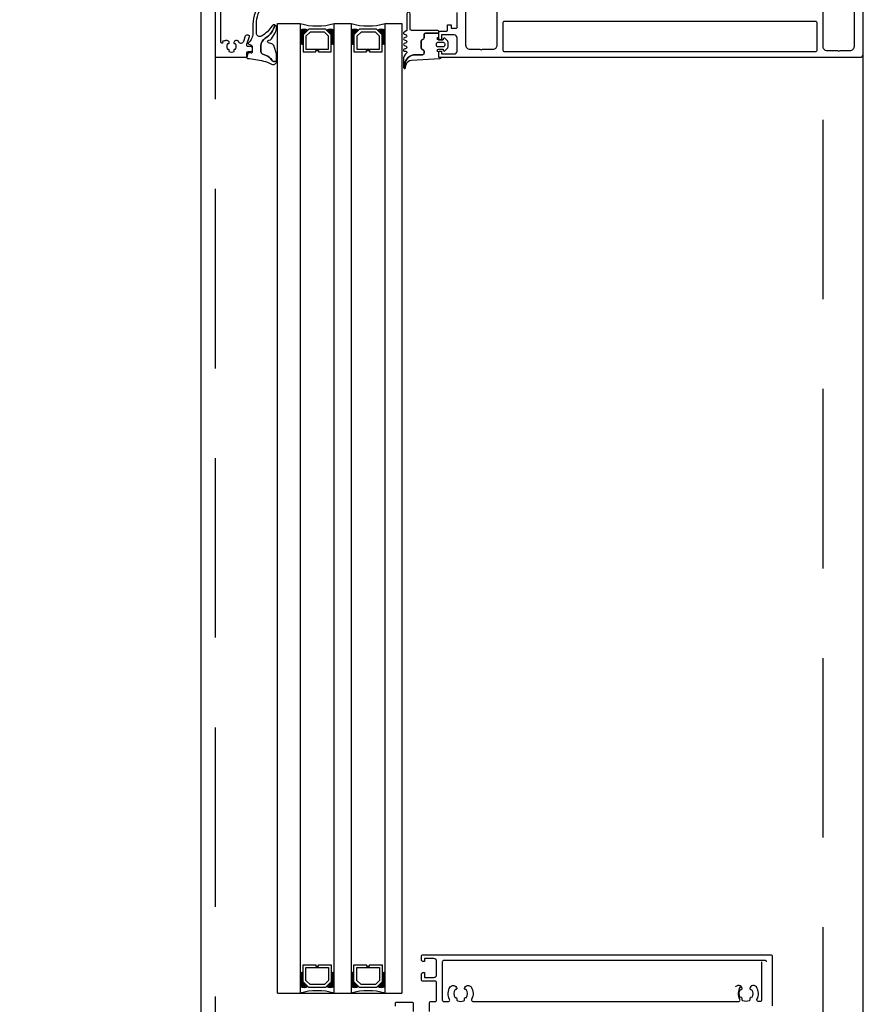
# Model space of a CAD drawing. Header units: millimetres. Extents: x 247761 to 294611, y 172579 to 236863.
# Tile 66 of 256: x 249656 to 249958, y 181063 to 181411. Entities that reach past the tile are written whole.
import ezdxf

# ---------------------------------------------------------------- set-up
doc = ezdxf.new("R2010")
doc.units = ezdxf.units.MM
doc.linetypes.add('ČÁRKOVANÁ', pattern=[19.05, 12.7, -6.35])
for name, color, linetype in [('FASÁDA DETAILNÍ', 4, 'Continuous'), ('KOTY 50', 7, 'Continuous'), ('NOVA', 240, 'Continuous')]:
    doc.layers.add(name, color=color, linetype=linetype)
doc.styles.add('CS-ROMANS', font='romans.shx', dxfattribs={"width": 0.75, "oblique": 5})
doc.dimstyles.new('A_KÓTA_50', dxfattribs={"dimtxt": 110, "dimasz": 2, "dimexe": 100, "dimexo": 1500, "dimgap": 40, "dimtad": 1, "dimrnd": 1, "dimdsep": 46, "dimtxsty": 'CS-ROMANS', "dimblk": 'KOT_CARA20', "dimcen": 45, "dimse1": 1, "dimse2": 1, "dimclrd": 256, "dimclre": 256, "dimclrt": 256, "dimadec": 0, "dimazin": 0, "dimtfac": 1, "dimtix": 1, "dimtmove": 2, "dimatfit": 3, "dimldrblk": 'OBLIQUE', "dimfxl": 0, "dimtolj": 1, "dimarcsym": 0})

# ---------------------------------------------------------------- blocks, each defined once
blk = doc.blocks.new('284336')
for points in [[(-0.7, -9.6), (-10, -9.6, 0.414511), (-10.51, -10.11), (-10.51, -15.51, -1), (-11.69, -15.51), (-11.69, -9.6), (-12.69, -8.95, -0.668884), (-12.6, -8.23), (-11.99, -8.01, 0.766384), (-11.99, -7.21), (-12.6, -6.99, -0.76831), (-12.6, -6.23), (-11.99, -6.01, 0.766384), (-11.99, -5.21), (-12.6, -4.99, -0.76831), (-12.6, -4.23), (-11.99, -4.01, 0.766384), (-11.99, -3.21), (-12.6, -2.99, -0.877523), (-12.5, -2.22), (-12.1, -2.22, 0.698129), (-11.83, -1.5, -0.220231), (-12.89, 0.78), (-12.89, 3.45, -0.157143), (-12.82, 3.68), (-12.69, 3.42, -0.067482), (-12.48, 2.53, 0.393136), (-8.66, -1.02), (-6.1, -1.02, -0.414214), (-5.61, -1.51), (-5.61, -2.22, -0.267949), (-5.85, -2.65), (-6.35, -2.93, 0.267949), (-6.61, -3.38), (-6.61, -5.84, 0.267949), (-6.35, -6.29), (-5.85, -6.57, -0.267949), (-5.61, -7), (-5.61, -8.11, 0.414215), (-5.1, -8.62), (-0.41, -8.62), (-0.41, -9.31, -0.414212), (-0.7, -9.6)], [(-0.41, 0), (-0.41, -2, 0.990243), (-0.4, -3.02), (0.9, -3.02, 0.414214), (1.21, -2.71), (1.21, -2.61, -0.668123), (1.71, -2.4), (2.75, -3.45, -0.199004), (2.89, -3.79), (2.89, -5.43, -0.199038), (2.75, -5.77), (1.71, -6.82, -0.668191), (1.21, -6.61), (1.21, -6.51, 0.414214), (0.9, -6.2), (-0.4, -6.2, 0.990269), (-0.41, -7.22), (-0.41, -8.6), (-5.1, -8.6, -0.414215), (-5.59, -8.11), (-5.59, -7, 0.267949), (-5.84, -6.56), (-6.34, -6.27, -0.267949), (-6.59, -5.84), (-6.59, -3.38, -0.267949), (-6.34, -2.95), (-5.84, -2.66, 0.267949), (-5.59, -2.22), (-5.59, -1.51, 0.414214), (-6.1, -1), (-8.66, -1, -0.393156), (-12.46, 2.53, 0.067572), (-12.67, 3.43), (-12.8, 3.7, -0.637545), (-12.12, 3.53), (-11.92, 2.53, 0.344315), (-10.06, 0.91), (0, 0.38, -0.406913), (0.39, 0), (-0.41, 0)], [(1.7, -4.31, 0.414235), (1.2, -3.81), (-0.7, -3.81, 0.414214), (-1.2, -4.31), (-1.2, -4.91, 0.414214), (-0.7, -5.41), (1.2, -5.41, 0.414235), (1.7, -4.91), (1.7, -4.31)]]:
    blk.add_lwpolyline(points, format="xyb", close=True)
blk = doc.blocks.new('433270')
blk.add_lwpolyline([(1, 0, 0.414364), (0, -1), (0, -1.4, 0.255924), (0.23, -1.83, -0.547723), (0.23, -3.17, 0.255924), (0, -3.6), (0, -14.6, 0.414214), (0.3, -14.9), (1.2, -14.9, 0.414214), (1.7, -14.4), (1.7, -10.3, -0.414214), (2, -10), (6, -10, 0.414248), (7, -9), (7, -7.7, 0.414179), (6.5, -7.2), (5.7, -7.2, 0.414232), (5.4, -7.5), (5.4, -8.2, -0.414198), (5.1, -8.5), (2.8, -8.5, -0.414204), (1.8, -7.5), (1.8, -4.49, -0.147432), (1.97, -3.94, 0.147461), (2.4, -2.5), (2.4, -2.3, -0.414214), (2.9, -1.8), (21.87, -1.8, -0.668178), (22.22, -2.65), (22.16, -2.72, 1), (21.59, -3.29), (21.52, -3.35, 0.198912), (21.38, -3.71), (21.38, -4.05, 0.414214), (22.08, -4.75), (22.38, -4.75, 0.576988), (22.64, -4.3, -0.311246), (24.56, -4.3, 0.576988), (24.82, -4.75), (25.3, -4.75, -0.260065), (25.3, -6.65), (24.82, -6.65, 0.576988), (24.56, -7.1, -0.311246), (22.64, -7.1, 0.576988), (22.38, -6.65), (22.08, -6.65, 0.414214), (21.38, -7.35), (21.38, -7.61, 0.267949), (21.63, -8.04), (21.89, -8.2, -0.637047), (21.73, -10), (19.83, -10.7, 0.315299), (19.5, -11.17), (19.5, -11.49, 0.520567), (20.17, -11.96), (22.83, -10.99, -0.520567), (23.5, -11.46), (23.5, -12.5, 0.414062), (24, -13), (25, -13, 0.414186), (25.5, -12.5), (25.5, -11.5, -0.414182), (26, -11), (27, -11, 0.414214), (27.5, -10.5), (27.5, -0.5, 0.414214), (27, 0), (1, 0)], format="xyb", close=True)
blk = doc.blocks.new('284325')
for points in [[(0.84, -5.23, -0.560316), (0.94, -4.73), (1.94, -4.36, 0.3153), (2.14, -4.08), (2.14, -1.89, 0.451558), (1.8, -1.59), (0.9, -1.7, -0.399586), (0.57, -1.46), (0.3, -0.07, -0.415977), (0.53, 0.29, 0.024107), (6.15, 1.24, 0.076636), (8.99, 2.34, -0.577615), (10.79, 1.3), (10.02, 1.37, 0.283171), (9.08, 0.9, -0.168429), (7.07, -0.74), (5.9, -1.16, 0.315302), (5.24, -2.1), (5.24, -4.21, 0.269719), (6.76, -6.82, -0.194797), (10.18, -11.53, -0.342663), (9.17, -11.17, 0.119207), (5.43, -7.59, 0.578571), (3.63, -8.62), (3.63, -11.77, 0.176415), (6.16, -18.72, -1), (5.24, -19.49, -0.176415), (2.43, -11.77), (2.43, -8.89, 0.208286), (0.84, -5.23)], [(8.95, -6.65), (10.32, -8.78, -0.134555), (10.79, -10.63, -0.339795), (10.19, -11.53, 0.194788), (6.76, -6.81, -0.269736), (5.25, -4.21), (5.25, -2.1, -0.315302), (5.9, -1.17), (7.07, -0.74, 0.168429), (9.09, 0.89, -0.283167), (10.01, 1.36), (10.79, 1.29), (10.79, -0.74, -0.070852), (10.71, -1.3), (9.95, -3.93, -0.241839), (9.08, -4.83), (7.93, -5.22, 0.836024), (8.08, -6.19), (8.11, -6.19, -0.255349), (8.95, -6.65)]]:
    blk.add_lwpolyline(points, format="xyb", close=True)
blk = doc.blocks.new('A$C69D17D4D')
at = {"layer": 'FASÁDA DETAILNÍ'}
for p, q in [((-24897, 8038.5), (-24889, 8038.5)), ((-24897, 7695.51), (-24897, 8038.5)), ((-24889, 8038.5), (-24889, 7695.51)), ((-24877, 8038.5), (-24871, 8038.5)), ((-24877, 7695.51), (-24877, 8038.5)), ((-24871, 8038.5), (-24871, 7695.51)), ((-24859, 8038.5), (-24853, 8038.5)), ((-24859, 7695.51), (-24859, 8038.5)), ((-24853, 8038.5), (-24853, 7695.51)), ((-24690, 8027.5), (-24690, 5915.5)), ((-24897, 7695.51), (-24853, 7695.51))]:
    blk.add_line(p, q, dxfattribs=at)
for points in [[(1656, 1244), (-24924, 1244), (-24924, 24924), (1656, 24924)], [(-24878, 8028.5), (-24878, 8034.5), (-24880, 8036.5), (-24886, 8036.5), (-24888, 8034.5), (-24888, 8028.5), (-24883.5, 8028.5), (-24883.5, 8029), (-24882.5, 8029), (-24882.5, 8028.5)], [(-24887, 8029.5), (-24879, 8029.5), (-24879, 8034.09), (-24880.41, 8035.5), (-24885.45, 8035.5), (-24887, 8034.09)], [(-24860, 8028.5), (-24860, 8034.5), (-24862, 8036.5), (-24868, 8036.5), (-24870, 8034.5), (-24870, 8028.5), (-24865.5, 8028.5), (-24865.5, 8029), (-24864.5, 8029), (-24864.5, 8028.5)], [(-24869, 8029.5), (-24861, 8029.5), (-24861, 8034.09), (-24862.41, 8035.5), (-24867.45, 8035.5), (-24869, 8034.09)], [(-24878, 7705.51), (-24878, 7699.51), (-24880, 7697.51), (-24886, 7697.51), (-24888, 7699.51), (-24888, 7705.51), (-24883.5, 7705.51), (-24883.5, 7705.01), (-24882.5, 7705.01), (-24882.5, 7705.51)], [(-24887, 7704.51), (-24879, 7704.51), (-24879, 7699.92), (-24880.41, 7698.51), (-24885.45, 7698.51), (-24887, 7699.92)], [(-24860, 7705.51), (-24860, 7699.51), (-24862, 7697.51), (-24868, 7697.51), (-24870, 7699.51), (-24870, 7705.51), (-24865.5, 7705.51), (-24865.5, 7705.01), (-24864.5, 7705.01), (-24864.5, 7705.51)], [(-24869, 7704.51), (-24861, 7704.51), (-24861, 7699.92), (-24862.41, 7698.51), (-24867.45, 7698.51), (-24869, 7699.92)]]:
    blk.add_lwpolyline(points, close=True, dxfattribs=at)
at = {"layer": 'FASÁDA DETAILNÍ', "linetype": 'ČÁRKOVANÁ', "ltscale": 5}
blk.add_lwpolyline([(1651, 1249), (-24919, 1249), (-24919, 24919), (1651, 24919)], close=True, dxfattribs=at)
at = {"layer": 'FASÁDA DETAILNÍ', "color": 7, "linetype": 'ČÁRKOVANÁ', "ltscale": 5}
blk.add_lwpolyline([(1436, 1464), (-24704, 1464), (-24704, 24704), (1436, 24704)], close=True, dxfattribs=at)
at = {"layer": 'FASÁDA DETAILNÍ'}
for points in [[(-24830.5, 8049.36), (-24830.5, 8030.99, 0.414214), (-24829, 8029.49), (-24825.5, 8029.49, 0.399985), (-24824.5, 8029.49), (-24820.8, 8029.49, 0.414214), (-24819.3, 8030.99), (-24819.3, 8049.36, -0.13165)], [(-24704.2, 8049.35), (-24704.2, 8030.49, 0.414232), (-24702.7, 8028.99), (-24698.99, 8028.99, 0.399985), (-24697.99, 8028.99), (-24694.5, 8028.99, 0.414232), (-24693, 8030.49), (-24693, 8049.35, -0.116937)], [(-24690, 8053), (-24690, 8027.5, -0.414214), (-24691, 8026.5), (-24691, 8026.5), (-24839.5, 8026.5, -0.414214), (-24840, 8027), (-24840, 8028.3, -0.41422), (-24839.5, 8028.8), (-24839, 8028.8), (-24839, 8027.8), (-24834.5, 8027.8, 0.414214), (-24833.5, 8028.8), (-24833.5, 8033.5, 0.414214), (-24834.5, 8034.5), (-24839, 8034.5), (-24839, 8032.8), (-24839.5, 8032.8, -0.414201), (-24840, 8033.3), (-24840, 8035.3, -0.414214), (-24839.5, 8035.8), (-24837.36, 8035.8, 0.414214), (-24836.86, 8036.3), (-24836.86, 8038.1), (-24835.61, 8038.1), (-24835.61, 8036.9), (-24833.8, 8036.9, 0.414214), (-24833.5, 8037.2), (-24833.5, 8042.5, 0.414167)], [(-24855.32, 7690.81), (-24855.32, 7691.81, -0.414214), (-24854.82, 7692.31), (-24849.52, 7692.31, -0.414214), (-24849.02, 7691.81), (-24849.02, 7689.01, 0.414214)], [(-24843.25, 7689.01), (-24843.25, 7692.01, -0.414214), (-24842.75, 7692.51), (-24841.25, 7692.51, 0.414214), (-24840.75, 7693.01), (-24840.75, 7699.21, 0.414214), (-24841.25, 7699.71), (-24845.59, 7699.71, -0.414214), (-24846.09, 7700.21), (-24846.09, 7702.21, -0.414201), (-24845.59, 7702.71), (-24845.09, 7702.71), (-24845.09, 7701.01), (-24841.75, 7701.01, 0.414214), (-24840.75, 7702.01), (-24840.75, 7706.71, 0.414214), (-24841.75, 7707.71), (-24845.09, 7707.71), (-24845.09, 7706.71), (-24845.59, 7706.71, -0.41422), (-24846.09, 7707.21), (-24846.09, 7708.51, -0.414214), (-24845.59, 7709.01), (-24722.58, 7709.01, -0.414214), (-24722.08, 7708.51), (-24722.08, 7691.01, -0.414214)], [(-24724.08, 7706.51, 0.414214), (-24724.58, 7707.01), (-24838.25, 7707.01, 0.414214), (-24838.75, 7706.51), (-24838.75, 7693.01, 0.414214), (-24838.25, 7692.51), (-24836.58, 7692.51, 0.565741), (-24836.14, 7693.25, -0.267763), (-24835.98, 7697.64, -0.258777), (-24835.14, 7698.11), (-24834.65, 7698.11, -0.414214), (-24833.65, 7697.11), (-24833.65, 7697, -0.64518), (-24834.15, 7696.78, 0.341732), (-24834.15, 7693.84, -0.64518), (-24833.65, 7693.62), (-24833.65, 7693.25, 0.298217), (-24833.35, 7692.79, 0.208712), (-24831.15, 7692.79, 0.298217), (-24830.85, 7693.25), (-24830.85, 7693.62, -0.64518), (-24830.35, 7693.84, 0.341732), (-24830.35, 7696.78, -0.64518), (-24830.85, 7697), (-24830.85, 7697.11, -0.414214), (-24829.85, 7698.11), (-24829.37, 7698.11, -0.258777), (-24828.52, 7697.64, -0.267763), (-24828.37, 7693.25, 0.565741), (-24827.92, 7692.51), (-24733.9, 7692.51, 0.565741), (-24733.46, 7693.25, -0.267763), (-24733.3, 7697.64)], [(-24725.83, 7706.51), (-24725.83, 7693.01, -0.414214), (-24726.33, 7692.51), (-24726.99, 7692.51, -0.565741), (-24727.43, 7693.25, 0.267763), (-24727.59, 7697.64, 0.258777), (-24728.43, 7698.11), (-24728.92, 7698.11, 0.414214), (-24729.92, 7697.11), (-24729.92, 7697, 0.64518), (-24729.42, 7696.78, -0.341732), (-24729.42, 7693.84, 0.64518), (-24729.92, 7693.62), (-24729.92, 7693.25, -0.298217), (-24730.22, 7692.79, -0.208712), (-24732.42, 7692.79, -0.298217), (-24732.72, 7693.25), (-24732.72, 7693.62, 0.64518), (-24733.22, 7693.84, -0.341732), (-24733.22, 7696.78, 0.64518), (-24732.72, 7697), (-24732.72, 7697.11, 0.414214), (-24733.72, 7698.11), (-24734.2, 7698.11, 0.258777), (-24735.05, 7697.64)]]:
    blk.add_lwpolyline(points, format="xyb", dxfattribs=at)
blk.add_lwpolyline([(-24816.8, 8028.6), (-24706.7, 8028.6, 0.414214), (-24706.2, 8029.1), (-24706.2, 8038.8, 0.414214), (-24706.7, 8039.3), (-24816.8, 8039.3, 0.414214), (-24817.3, 8038.8), (-24817.3, 8029.1, 0.414214), (-24816.8, 8028.6)], format="xyb", close=True, dxfattribs=at)
for centre, radius, start, end in [((-24883, 8060.39), 22.7, 254.6728, 285.3272), ((-24865, 8060.39), 22.7, 254.6728, 285.3272), ((-24887.65, 8032.95), 3.55, 67.2938, 112.409), ((-24887.76, 8033.32), 2.9, 65.3067, 115.2952), ((-24887.93, 8033.66), 2.25, 61.5273, 118.4028), ((-24888.08, 8033.91), 1.71, 57.2949, 122.6857), ((-24888.21, 8034.07), 1.26, 51.9656, 128.4996), ((-24888.36, 8034.16), 0.879, 43.9949, 136.4964), ((-24888.5, 8034.15), 0.596, 33.0366, 146.9634), ((-24888.5, 8033.85), 0.596, 33.0366, 146.9634), ((-24888.5, 8033.56), 0.596, 33.0366, 146.9634), ((-24878.35, 8032.95), 3.55, 67.591, 112.7062), ((-24878.24, 8033.32), 2.9, 64.7048, 114.6933), ((-24878.07, 8033.66), 2.25, 61.5972, 118.4727), ((-24877.92, 8033.91), 1.71, 57.3143, 122.7051), ((-24877.79, 8034.07), 1.26, 51.5004, 128.0344), ((-24877.64, 8034.16), 0.879, 43.5036, 136.0051), ((-24877.5, 8034.15), 0.596, 33.0366, 146.9634), ((-24877.5, 8033.85), 0.596, 33.0366, 146.9634), ((-24877.5, 8033.56), 0.596, 33.0366, 146.9634), ((-24869.65, 8032.95), 3.55, 67.2938, 112.409), ((-24869.76, 8033.32), 2.9, 65.3067, 115.2952), ((-24869.93, 8033.66), 2.25, 61.5273, 118.4028), ((-24870.08, 8033.91), 1.71, 57.2949, 122.6857), ((-24870.21, 8034.07), 1.26, 51.9656, 128.4996), ((-24870.36, 8034.16), 0.879, 43.9949, 136.4964), ((-24870.5, 8034.15), 0.596, 33.0366, 146.9634), ((-24870.5, 8033.85), 0.596, 33.0366, 146.9634), ((-24870.5, 8033.56), 0.596, 33.0366, 146.9634), ((-24860.35, 8032.95), 3.55, 67.591, 112.7062), ((-24860.24, 8033.32), 2.9, 64.7048, 114.6933), ((-24860.07, 8033.66), 2.25, 61.5972, 118.4727), ((-24859.92, 8033.91), 1.71, 57.3143, 122.7051), ((-24859.79, 8034.07), 1.26, 51.5004, 128.0344), ((-24859.64, 8034.16), 0.879, 43.5036, 136.0051), ((-24859.5, 8034.15), 0.596, 33.0366, 146.9634), ((-24859.5, 8033.85), 0.596, 33.0366, 146.9634), ((-24859.5, 8033.56), 0.596, 33.0366, 146.9634), ((-24888.5, 8033.27), 0.596, 33.0366, 146.9634), ((-24888.5, 8032.98), 0.596, 33.0366, 146.9634), ((-24888.5, 8032.68), 0.596, 33.0366, 146.9634), ((-24888.5, 8032.39), 0.596, 33.0366, 146.9634), ((-24888.5, 8032.1), 0.596, 33.0366, 146.9634), ((-24888.5, 8031.81), 0.596, 33.0366, 146.9634), ((-24888.5, 8031.51), 0.596, 33.0366, 146.9634), ((-24888.5, 8031.22), 0.596, 33.0366, 146.9634), ((-24888.5, 8030.93), 0.596, 33.0366, 146.9634), ((-24888.5, 8030.64), 0.596, 33.0366, 146.9634), ((-24877.5, 8033.27), 0.596, 33.0366, 146.9634), ((-24877.5, 8032.98), 0.596, 33.0366, 146.9634), ((-24877.5, 8032.68), 0.596, 33.0366, 146.9634), ((-24877.5, 8032.39), 0.596, 33.0366, 146.9634), ((-24877.5, 8032.1), 0.596, 33.0366, 146.9634), ((-24877.5, 8031.81), 0.596, 33.0366, 146.9634), ((-24877.5, 8031.51), 0.596, 33.0366, 146.9634), ((-24877.5, 8031.22), 0.596, 33.0366, 146.9634), ((-24877.5, 8030.93), 0.596, 33.0366, 146.9634), ((-24877.5, 8030.64), 0.596, 33.0366, 146.9634), ((-24870.5, 8033.27), 0.596, 33.0366, 146.9634), ((-24870.5, 8032.98), 0.596, 33.0366, 146.9634), ((-24870.5, 8032.68), 0.596, 33.0366, 146.9634), ((-24870.5, 8032.39), 0.596, 33.0366, 146.9634), ((-24870.5, 8032.1), 0.596, 33.0366, 146.9634), ((-24870.5, 8031.81), 0.596, 33.0366, 146.9634), ((-24870.5, 8031.51), 0.596, 33.0366, 146.9634), ((-24870.5, 8031.22), 0.596, 33.0366, 146.9634), ((-24870.5, 8030.93), 0.596, 33.0366, 146.9634), ((-24870.5, 8030.64), 0.596, 33.0366, 146.9634), ((-24859.5, 8033.27), 0.596, 33.0366, 146.9634), ((-24859.5, 8032.98), 0.596, 33.0366, 146.9634), ((-24859.5, 8032.68), 0.596, 33.0366, 146.9634), ((-24859.5, 8032.39), 0.596, 33.0366, 146.9634), ((-24859.5, 8032.1), 0.596, 33.0366, 146.9634), ((-24859.5, 8031.81), 0.596, 33.0366, 146.9634), ((-24859.5, 8031.51), 0.596, 33.0366, 146.9634), ((-24859.5, 8031.22), 0.596, 33.0366, 146.9634), ((-24859.5, 8030.93), 0.596, 33.0366, 146.9634), ((-24859.5, 8030.64), 0.596, 33.0366, 146.9634), ((-24888.5, 7703.37), 0.596, 213.0366, 326.9634), ((-24877.5, 7703.37), 0.596, 213.0366, 326.9634), ((-24870.5, 7703.37), 0.596, 213.0366, 326.9634), ((-24859.5, 7703.37), 0.596, 213.0366, 326.9634), ((-24888.5, 7703.08), 0.596, 213.0366, 326.9634), ((-24888.5, 7702.78), 0.596, 213.0366, 326.9634), ((-24888.5, 7702.49), 0.596, 213.0366, 326.9634), ((-24888.5, 7702.2), 0.596, 213.0366, 326.9634), ((-24888.5, 7701.91), 0.596, 213.0366, 326.9634), ((-24888.5, 7701.61), 0.596, 213.0366, 326.9634), ((-24888.5, 7701.32), 0.596, 213.0366, 326.9634), ((-24888.5, 7701.03), 0.596, 213.0366, 326.9634), ((-24888.5, 7700.74), 0.596, 213.0366, 326.9634), ((-24888.5, 7700.44), 0.596, 213.0366, 326.9634), ((-24888.5, 7700.15), 0.596, 213.0366, 326.9634), ((-24888.5, 7699.86), 0.596, 213.0366, 326.9634), ((-24877.5, 7703.08), 0.596, 213.0366, 326.9634), ((-24877.5, 7702.78), 0.596, 213.0366, 326.9634), ((-24877.5, 7702.49), 0.596, 213.0366, 326.9634), ((-24877.5, 7702.2), 0.596, 213.0366, 326.9634), ((-24877.5, 7701.91), 0.596, 213.0366, 326.9634), ((-24877.5, 7701.61), 0.596, 213.0366, 326.9634), ((-24877.5, 7701.32), 0.596, 213.0366, 326.9634), ((-24877.5, 7701.03), 0.596, 213.0366, 326.9634), ((-24877.5, 7700.74), 0.596, 213.0366, 326.9634), ((-24877.5, 7700.44), 0.596, 213.0366, 326.9634), ((-24877.5, 7700.15), 0.596, 213.0366, 326.9634), ((-24877.5, 7699.86), 0.596, 213.0366, 326.9634), ((-24870.5, 7703.08), 0.596, 213.0366, 326.9634), ((-24870.5, 7702.78), 0.596, 213.0366, 326.9634), ((-24870.5, 7702.49), 0.596, 213.0366, 326.9634), ((-24870.5, 7702.2), 0.596, 213.0366, 326.9634), ((-24870.5, 7701.91), 0.596, 213.0366, 326.9634), ((-24870.5, 7701.61), 0.596, 213.0366, 326.9634), ((-24870.5, 7701.32), 0.596, 213.0366, 326.9634), ((-24870.5, 7701.03), 0.596, 213.0366, 326.9634), ((-24870.5, 7700.74), 0.596, 213.0366, 326.9634), ((-24870.5, 7700.44), 0.596, 213.0366, 326.9634), ((-24870.5, 7700.15), 0.596, 213.0366, 326.9634), ((-24870.5, 7699.86), 0.596, 213.0366, 326.9634), ((-24859.5, 7703.08), 0.596, 213.0366, 326.9634), ((-24859.5, 7702.78), 0.596, 213.0366, 326.9634), ((-24859.5, 7702.49), 0.596, 213.0366, 326.9634), ((-24859.5, 7702.2), 0.596, 213.0366, 326.9634), ((-24859.5, 7701.91), 0.596, 213.0366, 326.9634), ((-24859.5, 7701.61), 0.596, 213.0366, 326.9634), ((-24859.5, 7701.32), 0.596, 213.0366, 326.9634), ((-24859.5, 7701.03), 0.596, 213.0366, 326.9634), ((-24859.5, 7700.74), 0.596, 213.0366, 326.9634), ((-24859.5, 7700.44), 0.596, 213.0366, 326.9634), ((-24859.5, 7700.15), 0.596, 213.0366, 326.9634), ((-24859.5, 7699.86), 0.596, 213.0366, 326.9634), ((-24888.36, 7699.85), 0.879, 223.5036, 316.0051), ((-24888.21, 7699.94), 1.26, 231.5004, 308.0344), ((-24888.08, 7700.1), 1.71, 237.3143, 302.7051), ((-24887.93, 7700.34), 2.25, 241.5972, 298.4727), ((-24887.76, 7700.69), 2.9, 244.7048, 294.6933), ((-24887.65, 7701.06), 3.55, 247.591, 292.7062), ((-24883, 7673.61), 22.7, 74.6728, 105.3272), ((-24878.35, 7701.06), 3.55, 247.2938, 292.409), ((-24878.24, 7700.69), 2.9, 245.3067, 295.2952), ((-24878.07, 7700.34), 2.25, 241.5273, 298.4028), ((-24877.92, 7700.1), 1.71, 237.2949, 302.6857), ((-24877.79, 7699.94), 1.26, 231.9656, 308.4996), ((-24877.64, 7699.85), 0.879, 223.9949, 316.4964), ((-24870.36, 7699.85), 0.879, 223.5036, 316.0051), ((-24870.21, 7699.94), 1.26, 231.5004, 308.0344), ((-24870.08, 7700.1), 1.71, 237.3143, 302.7051), ((-24869.93, 7700.34), 2.25, 241.5972, 298.4727), ((-24869.76, 7700.69), 2.9, 244.7048, 294.6933), ((-24869.65, 7701.06), 3.55, 247.591, 292.7062), ((-24865, 7673.61), 22.7, 74.6728, 105.3272), ((-24860.35, 7701.06), 3.55, 247.2938, 292.409), ((-24860.24, 7700.69), 2.9, 245.3067, 295.2952), ((-24860.07, 7700.34), 2.25, 241.5273, 298.4028), ((-24859.92, 7700.1), 1.71, 237.2949, 302.6857), ((-24859.79, 7699.94), 1.26, 231.9656, 308.4996), ((-24859.64, 7699.85), 0.879, 223.9949, 316.4964)]:
    blk.add_arc(centre, radius, start, end, dxfattribs=at)
at = {"layer": 'FASÁDA DETAILNÍ', "xscale": -1}
for name, p, rotation in [('433270', (-24919, 8054), 90), ('284325', (-24908.14, 8026.5), 180), ('284336', (-24839.59, 8026.5), 180)]:
    blk.add_blockref(name, p, dxfattribs=dict(at, rotation=rotation))
blk = doc.blocks.new('KOT_CARA20')
for p, q in [((0, 20), (0, -20)), ((0, 0), (14.14, 14.14)), ((0, 0), (-14.14, -14.14))]:
    blk.add_line(p, q)
blk = doc.blocks.new('*D36')
at = {"layer": 'Defpoints', "color": 0, "ltscale": 5, "transparency": 16777216}
for p in [(249720.52, 198295.26), (247928.31, 174615.26), (249720.52, 174615.26)]:
    blk.add_point(p, dxfattribs=at)
at = {"layer": 'KOTY 50', "lineweight": -2, "ltscale": 5, "transparency": 16777216}
blk.add_line((247928.31, 198293.26), (247928.31, 174617.26), dxfattribs=at)
at = {"layer": 'KOTY 50', "lineweight": -2, "ltscale": 5, "transparency": 16777216, "xscale": 2, "yscale": 2, "zscale": 2}
for p, rotation in [((247928.31, 198295.26), 90), ((247928.31, 174615.26), 270)]:
    blk.add_blockref('KOT_CARA20', p, dxfattribs=dict(at, rotation=rotation))
at = {"layer": 'KOTY 50', "ltscale": 5, "transparency": 16777216, "insert": (247833.31, 186455.26), "char_height": 110, "attachment_point": 5, "rotation": 90, "style": 'CS-ROMANS'}
blk.add_mtext('\\A1;23680', dxfattribs=at)
blk = doc.blocks.new('_OBLIQUE')
at = {"color": 0, "linetype": 'ByBlock', "ltscale": 15}
blk.add_line((-0.5, -0.5), (0.5, 0.5), dxfattribs=at)

msp = doc.modelspace()

# ---------------------------------------------------------------- block references
at = {"layer": 'NOVA', "ltscale": 300}
msp.add_blockref('A$C69D17D4D', (274644.517, 173371.259), dxfattribs=at)

# ---------------------------------------------------------------- dimensions: what is measured, and where the dimension line sits
at = {"layer": 'KOTY 50', "ltscale": 5}
dim = msp.add_linear_dim(base=(247928.311, 174615.259), p1=(249720.517, 198295.259), p2=(249720.517, 174615.259), angle=90, dimstyle='A_KÓTA_50', dxfattribs=at)
dim.commit()
dim.dimension.update_dxf_attribs({"geometry": '*D36', "text_midpoint": (247833.311, 186455.259)})

doc.saveas('drawing.dxf')
